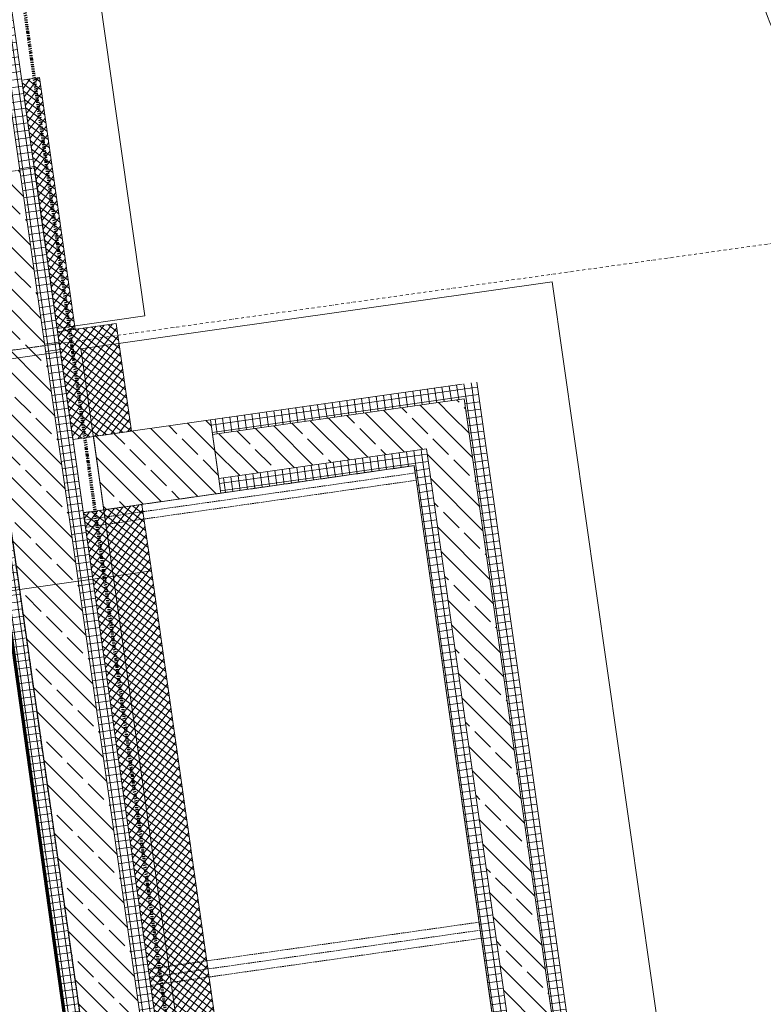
# Model space of a CAD drawing. Header units: millimetres. Extents: x 1523 to 73943, y -91729 to 10268.
# Tile 19 of 39: x 60526 to 63042, y -60373 to -57042. Entities that reach past the tile are written whole.
import ezdxf

# ---------------------------------------------------------------- set-up
doc = ezdxf.new("R2010")
doc.units = ezdxf.units.MM
for name, pattern in [('_Projekt 07 -  _  -  _  -  _  -', [7.5, 3.5, -2, 0, -2]), ('CAx_nichtHalbton', [20001.0584, 10000, -0.5292, 10000, -0.5292]), ('IMPORT-STRICHPUNKT _7_', [20, 10, -5, 0, -5]), ('IMPORT-VERDECKT _8_', [7.5, 5, -2.5]), ('Rasterlinie', [22.225, 12.7, -3.175, 3.175, -3.175])]:
    doc.linetypes.add(name, pattern=pattern)
for name, color, linetype, lineweight, true_color in [('10 A--Wand außen _ Verbau _modelliert_ _aktuell_', 7, 'Continuous', 13, 0x656565), ('10 VSI--Wärmeschutz _veritkal_', 7, 'Continuous', 13, 0x656565), ('20 A--Bodenplatte', 7, 'Continuous', 13, 0x656565), ('30 A--Träger _ Dachkonstruktion', 7, 'IMPORT-VERDECKT _8_', 13, 0x656565), ('30 A--Träger _ Dachkonstruktion _Gitterrost_', 7, 'IMPORT-VERDECKT _8_', 13, 0x656565), ('90 A--Achsraster _1_50_', 7, 'IMPORT-STRICHPUNKT _7_', 13, 0x656565), ('Neubau_10 A--Wand außen _ Luft-_Lichtschacht', 7, 'Continuous', 13, 0x656565), ('Neubau_10 A--Wand außen _tragend_', 7, 'Continuous', 13, 0x656565), ('Neubau_10 VSI--Wärmeschutz _veritkal_', 7, 'Continuous', 13, 0x656565), ('Neubau_20 A--Bodenplatte', 7, 'Continuous', 13, 0x656565), ('Neubau_20 A--Gründungsbelag', 7, 'Continuous', 13, 0x656565), ('Xref_706_5_--_ÜP_-1_000_16_Übersichtsplan UG_IFC 2025_01_13_dwg', 7, 'Continuous', 13, 0x767676), ('XX', 7, 'Continuous', 18, 0x804040)]:
    doc.layers.add(name, color=color, linetype=linetype, lineweight=lineweight, true_color=true_color)
doc.layers.add('S-GRID-____-OTLN', color=7, linetype='Continuous', lineweight=9)
pattern_1 = [(184.436, (0, 0), (-1.933637, 24.925109), []), (274.436, (0, 0), (24.925109, 1.933637), [])]
pattern_2 = [(221.336, (0, 0), (-99.07104, 112.6274), []), (221.336, (33.02, -37.54), (-99.07104, 112.6274), []), (221.336, (66.05, -75.08), (-99.07104, 112.6274), [75, -25])]
pattern_3 = [(274.436, (0, 0), (24.925109, 1.933637), []), (4.436, (0, 0), (-1.933637, 24.925109), [])]
pattern_4 = [(229.436, (0, 0), (-15.193601, 13.0059405), []), (319.436, (0, 0), (13.0059405, 15.193601), [])]

# ---------------------------------------------------------------- blocks, each defined once
blk = doc.blocks.new('Xref_706_5_--_ÜP_-1_000_11_Übersichtsplan UG_IFC 2024_09_30_dwg_Standard-Rastermarker_11-41960564-SuD_-1UG gesamt Plot  - Blatt 9')
at = {"layer": '90 A--Achsraster _1_50_', "color": 9, "true_color": 0xcbcbcb}
blk.add_line((0, 0), (22000, 0), dxfattribs=at)
blk = doc.blocks.new('Xref_706_5_--_ÜP_-1_000_11_Übersichtsplan UG_IFC 2024_09_30_dwg_Standard-Rastermarker_21-41960575-SuD_-1UG gesamt Plot  - Blatt 9')
at = {"layer": '90 A--Achsraster _1_50_', "color": 9, "true_color": 0xcbcbcb}
blk.add_line((0, 0), (40524.6, 0), dxfattribs=at)
blk = doc.blocks.new('Xref_706_5_--_ÜP_-1_000_16_Übersichtsplan UG_IFC 2025_01_13_dwg-35469238-SuD_-1UG gesamt Plot  - Blatt 9')
at = {"layer": '10 VSI--Wärmeschutz _veritkal_', "true_color": 0xcbcbcb}
h = blk.add_hatch(dxfattribs=at)
h.set_pattern_fill('FP_22', color=9, style=0, pattern_type=2)
h.set_pattern_definition(pattern_4)
h.paths.add_polyline_path([(63405.1, 6858.1), (59220.3, 6533.5), (59235.8, 6334.1), (63420.2, 6658.7)])
h.paths.add_polyline_path([(63948.6, 6699.7), (63933.2, 6899.1), (63405.1, 6858.1), (63420.3, 6658.7), (63918.7, 6697.4)])
h = blk.add_hatch(dxfattribs=at)
h.set_pattern_fill('FP_22', color=9, style=0, pattern_type=2)
h.set_pattern_definition(pattern_4)
h.paths.add_polyline_path([(58986.5, 6314.7), (58971.1, 6514.1), (58603.7, 6485.6), (58619.1, 6286.2), (58969.7, 6313.4)])
at = {"layer": 'Neubau_10 A--Wand außen _ Luft-_Lichtschacht', "true_color": 0xcbcbcb}
h = blk.add_hatch(dxfattribs=at)
h.set_pattern_fill('FP_12', color=9, style=0, pattern_type=2)
h.set_pattern_definition(pattern_1)
h.paths.add_polyline_path([(65613.4, 8162.9), (65609.6, 8212.7), (58929.6, 7694.5), (58933.5, 7644.6), (65606.3, 8162.3)])
h = blk.add_hatch(dxfattribs=at)
h.set_pattern_fill('FP_4', color=9, style=0, pattern_type=2)
h.set_pattern_definition(pattern_2)
h.paths.add_polyline_path([(65475.5, 8001.7), (65463.9, 8151.3), (59083.1, 7656.2), (59094.7, 7506.7), (65454.2, 8000.1)])
h = blk.add_hatch(dxfattribs=at)
h.set_pattern_fill('FP_12', color=9, style=0, pattern_type=2)
h.set_pattern_definition(pattern_1)
h.paths.add_polyline_path([(65429.5, 7948), (65425.6, 7997.8), (59144.5, 7510.5), (59148.4, 7460.7), (65422.4, 7947.4)])
h = blk.add_hatch(dxfattribs=at)
h.set_pattern_fill('FP_12', color=9, style=0, pattern_type=2)
h.set_pattern_definition(pattern_1)
h.paths.add_polyline_path([(58933.5, 7644.6), (58929.6, 7694.5), (58879.8, 7690.6), (58926.8, 7650.4)])
h = blk.add_hatch(dxfattribs=at)
h.set_pattern_fill('FP_12', color=9, style=0, pattern_type=2)
h.set_pattern_definition(pattern_1)
h.paths.add_polyline_path([(58933.5, 7644.6), (58879.8, 7690.6), (58883.7, 7640.8), (58926.4, 7644.1)])
h = blk.add_hatch(dxfattribs=at)
h.set_pattern_fill('FP_18', color=9, style=0, pattern_type=2)
h.set_pattern_definition(pattern_3)
h.paths.add_polyline_path([(59000, 6787.2), (58933.5, 7644.6), (58883.7, 7640.8), (58950.2, 6783.3)])
h = blk.add_hatch(dxfattribs=at)
h.set_pattern_fill('FP_4', color=9, style=0, pattern_type=2)
h.set_pattern_definition(pattern_2)
h.paths.add_polyline_path([(59094.7, 7506.7), (59083.1, 7656.2), (58933.5, 7644.6), (59085.7, 7514.3)])
h = blk.add_hatch(dxfattribs=at)
h.set_pattern_fill('FP_4', color=9, style=0, pattern_type=2)
h.set_pattern_definition(pattern_2)
h.paths.add_polyline_path([(59094.7, 7506.7), (58933.5, 7644.6), (58945.1, 7495.1), (59073.4, 7505)])
h = blk.add_hatch(dxfattribs=at)
h.set_pattern_fill('FP_4', color=9, style=0, pattern_type=2)
h.set_pattern_definition(pattern_2)
h.paths.add_polyline_path([(59149.6, 6798.8), (59094.7, 7506.7), (58945.1, 7495.1), (59000, 6787.2), (59098.7, 6794.8)])
h = blk.add_hatch(dxfattribs=at)
h.set_pattern_fill('FP_12', color=9, style=0, pattern_type=2)
h.set_pattern_definition(pattern_1)
h.paths.add_polyline_path([(59148.4, 7460.7), (59144.5, 7510.5), (59094.7, 7506.7), (59141.7, 7466.4)])
h = blk.add_hatch(dxfattribs=at)
h.set_pattern_fill('FP_12', color=9, style=0, pattern_type=2)
h.set_pattern_definition(pattern_1)
h.paths.add_polyline_path([(59148.4, 7460.7), (59094.7, 7506.7), (59098.5, 7456.8), (59141.3, 7460.1)])
h = blk.add_hatch(dxfattribs=at)
h.set_pattern_fill('FP_18', color=9, style=0, pattern_type=2)
h.set_pattern_definition(pattern_3)
h.paths.add_polyline_path([(59199.4, 6802.6), (59148.4, 7460.7), (59098.5, 7456.8), (59149.6, 6798.8)])
h = blk.add_hatch(dxfattribs=at)
h.set_pattern_fill('FP_4', color=9, style=0, pattern_type=2)
h.set_pattern_definition(pattern_2)
h.paths.add_polyline_path([(59230.4, 6403.8), (59199.4, 6802.6), (58950.2, 6783.3), (58981.1, 6384.5), (59211.9, 6402.4)])
at = {"layer": 'Neubau_10 A--Wand außen _tragend_', "true_color": 0xcbcbcb}
h = blk.add_hatch(dxfattribs=at)
h.set_pattern_fill('FP_12', color=9, style=0, pattern_type=2)
h.set_pattern_definition(pattern_1)
h.paths.add_polyline_path([(63424, 6608.9), (63420.2, 6658.7), (58061.3, 6243), (58065.2, 6193.1), (63417, 6608.3)])
h = blk.add_hatch(dxfattribs=at)
h.set_pattern_fill('FP_4', color=9, style=0, pattern_type=2)
h.set_pattern_definition(pattern_2)
h.paths.add_polyline_path([(63439.1, 6409.4), (63424, 6608.9), (58065.2, 6193.1), (58080.7, 5993.7), (61749.4, 6278.3), (63411.1, 6407.3)])
h = blk.add_hatch(dxfattribs=at)
h.set_pattern_fill('FP_12', color=9, style=0, pattern_type=2)
h.set_pattern_definition(pattern_1)
h.paths.add_polyline_path([(63442.9, 6359.6), (63439.1, 6409.4), (59027.4, 6067.2), (59031.2, 6017.3), (63435.9, 6359)])
at = {"layer": 'Neubau_10 A--Wand außen _tragend_', "true_color": 0xededed}
blk.add_hatch(color=7, dxfattribs=at).paths.add_polyline_path([(60099.9, 6401.1), (60099.9, 6401.1), (59461.8, 6351.6)])
at = {"layer": 'Neubau_10 A--Wand außen _tragend_', "true_color": 0xcbcbcb}
h = blk.add_hatch(dxfattribs=at)
h.set_pattern_fill('FP_12', color=9, style=0, pattern_type=2)
h.set_pattern_definition(pattern_1)
h.paths.add_polyline_path([(58065.2, 6193.1), (58061.3, 6243), (55826, 6069.5), (55829.9, 6019.7), (58058.1, 6192.6)])
at = {"layer": 'Neubau_10 VSI--Wärmeschutz _veritkal_', "true_color": 0xcbcbcb}
h = blk.add_hatch(dxfattribs=at)
h.set_pattern_fill('FP_23', color=9, style=0, pattern_type=2)
h.set_pattern_definition([(49.436, (0, 0), (-15.193601, 13.0059405), []), (139.436, (0, 0), (13.0059405, 15.193601), [])])
h.paths.add_polyline_path([(58619.1, 6286.2), (58614.5, 6346.1), (57757.1, 6279.5), (57761.7, 6219.7), (58590.8, 6284)])
at = {"layer": '10 A--Wand außen _ Verbau _modelliert_ _aktuell_', "color": 9, "true_color": 0xcbcbcb}
blk.add_arc((57581.8, 9183), 450, 269.0201, 359.0201, dxfattribs=at)
at = {"layer": '10 VSI--Wärmeschutz _veritkal_', "color": 9, "true_color": 0xcbcbcb, "flags": 128}
blk.add_lwpolyline([(63948.6, 6699.7), (61057.1, 6475.4), (59461.8, 6351.6), (59235.8, 6334.1), (59220.3, 6533.5), (59446.4, 6551), (61041.6, 6674.8), (61714.6, 6727), (63110.4, 6835.3), (63933.2, 6899.1), (63948.6, 6699.7)], dxfattribs=at)
blk.add_lwpolyline([(58619.1, 6286.2), (58986.5, 6314.7), (58971.1, 6514.1), (58603.7, 6485.6)], close=True, dxfattribs=at)
at = {"layer": '20 A--Bodenplatte', "color": 9, "true_color": 0xcbcbcb, "flags": 128}
blk.add_lwpolyline([(66065.3, 6863.9), (58687.4, 6291.5), (58726.1, 5793), (66103.9, 6365.4)], close=True, dxfattribs=at)
at = {"layer": '30 A--Träger _ Dachkonstruktion', "color": 9, "true_color": 0xcbcbcb, "flags": 128}
blk.add_lwpolyline([(59594, -6033.7), (58659.5, 6289.4), (58061.3, 6244.1), (58976.8, -5829.8)], dxfattribs=at)
at = {"layer": '30 A--Träger _ Dachkonstruktion _Gitterrost_', "color": 9, "true_color": 0xcbcbcb}
for p, q in [((60731.1, 7583.5), (60818.5, 6456.8)), ((59173.3, 7462.6), (59260.7, 6336))]:
    blk.add_line(p, q, dxfattribs=at)
at = {"layer": '30 A--Träger _ Dachkonstruktion _Gitterrost_', "color": 9, "true_color": 0xcbcbcb, "flags": 128}
for points in [[(60845.9, 6459), (60758.5, 7585.6), (60703.7, 7581.4), (60791.1, 6454.7)], [(59285.6, 6337.9), (59198.2, 7464.6), (59148.4, 7460.7), (59235.8, 6334.1)]]:
    blk.add_lwpolyline(points, close=True, dxfattribs=at)
at = {"layer": 'Neubau_10 A--Wand außen _ Luft-_Lichtschacht', "color": 9, "true_color": 0xcbcbcb}
blk.add_line((65659.4, 8216.6), (58879.8, 7690.6), dxfattribs=at)
at = {"layer": 'Neubau_10 A--Wand außen _ Luft-_Lichtschacht', "color": 9, "true_color": 0xcbcbcb, "flags": 128}
blk.add_lwpolyline([(59148.4, 7460.7), (65429.5, 7948), (65480.6, 7289.9), (65729.8, 7309.3), (65760.7, 6910.5), (65511.5, 6891.1), (65480.6, 7289.9), (65530.4, 7293.8), (65680, 7305.4), (65613.4, 8162.9), (58933.5, 7644.6), (59000, 6787.2), (59149.6, 6798.8), (59199.4, 6802.6)], close=True, dxfattribs=at)
for points in [[(65530.4, 7293.8), (65475.5, 8001.7), (59094.7, 7506.7), (59149.6, 6798.8)], [(58883.7, 7640.8), (58950.2, 6783.3), (58981.1, 6384.5), (59230.4, 6403.8), (59199.4, 6802.6), (58950.2, 6783.3)]]:
    blk.add_lwpolyline(points, dxfattribs=at)
at = {"layer": 'Neubau_10 A--Wand außen _tragend_', "color": 9, "true_color": 0xcbcbcb, "flags": 128}
for points in [[(63918.7, 6697.4), (61057.1, 6475.4), (59461.8, 6351.6), (59465.7, 6301.8), (59481.2, 6102.4), (59485, 6052.5), (61080.3, 6176.3)], [(63424, 6608.9), (58065.2, 6193.1), (55829.9, 6019.7), (55849.2, 5770.4), (56199.7, 5797.6)], [(59446.4, 6551), (59461.8, 6351.6), (58061.3, 6243), (55826, 6069.5)], [(63439.1, 6409.4), (59027.4, 6067.2), (59031.2, 6017.3), (59485, 6052.5)]]:
    blk.add_lwpolyline(points, dxfattribs=at)
at = {"layer": 'Neubau_10 VSI--Wärmeschutz _veritkal_', "color": 9, "true_color": 0xcbcbcb, "flags": 128}
blk.add_lwpolyline([(58614.5, 6346.1), (57757.1, 6279.5), (57761.7, 6219.7), (58619.1, 6286.2)], close=True, dxfattribs=at)
at = {"layer": 'Neubau_20 A--Bodenplatte', "color": 9, "true_color": 0xcbcbcb, "flags": 128}
blk.add_lwpolyline([(58557.5, 7966.5), (58682, 6361.3), (66059.8, 6933.7), (65935.3, 8538.9)], close=True, dxfattribs=at)
blk.add_lwpolyline([(51928.5, 6068.1), (52941.4, 6146.6), (52964.6, 5847.5), (55995.5, 6082.7), (55972.3, 6381.8), (58584.5, 6584.4), (58607.7, 6285.3), (66145, 6870.1), (66121.8, 7169.2), (67680.4, 7290.1), (67024.3, -2957.8), (67124, -2964.2), (66963.2, -5474.9), (66894.2, -6552.8), (66839.2, -7411.6), (65739.6, -24585.2), (65684.6, -25444), (64957.9, -36793.8)], dxfattribs=at)
at = {"layer": 'Neubau_20 A--Gründungsbelag', "color": 9, "true_color": 0xcbcbcb, "flags": 128}
for points in [[(62255.9, 7160.2), (61777.7, 6601.5), (59230.4, 6403.8), (59148.4, 7460.7), (61825.3, 7668.4)], [(65346.5, -19770), (66248.4, -5684.6), (58683.3, -6258.2), (58652.7, -5854.4), (66274.5, -5276.4), (66444.6, -2620.1), (66793.9, -2642.5), (66825.9, -2143.5), (67075.4, -2159.5), (67177.6, -562.7), (66928.1, -546.8), (66950.5, -197.5), (66601.2, -175.1), (67037.4, 6638.5), (59031.2, 6017.3), (59394.8, 1222), (58093.5, 1123.3), (58062.9, 1527.2), (58960.3, 1595.2), (58627.4, 5986), (56349.2, 5809.2)]]:
    blk.add_lwpolyline(points, dxfattribs=at)
at = {"extrusion": (0, 0, -1), "zscale": -0.9999999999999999, "rotation": 265.6637164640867}
blk.add_blockref('Xref_706_5_--_ÜP_-1_000_11_Übersichtsplan UG_IFC 2024_09_30_dwg_Standard-Rastermarker_11-41960564-SuD_-1UG gesamt Plot  - Blatt 9', (-58134.6, 13211.8), dxfattribs=at)
at = {"rotation": 184.4362835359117}
blk.add_blockref('Xref_706_5_--_ÜP_-1_000_11_Übersichtsplan UG_IFC 2024_09_30_dwg_Standard-Rastermarker_21-41960575-SuD_-1UG gesamt Plot  - Blatt 9', (88057.9, 8319.4), dxfattribs=at)

msp = doc.modelspace()

# ---------------------------------------------------------------- linework, layer by layer
at = {"layer": 'S-GRID-____-OTLN', "linetype": 'Rasterlinie', "lineweight": 25}
msp.add_line((64644.076, -87902.79), (58672.753, -45946.09), dxfattribs=at)
at = {"layer": 'XX', "color": 4, "linetype": '_Projekt 07 -  _  -  _  -  _  -', "lineweight": 70, "true_color": 0x00ffff}
msp.add_line((61916.394, -66776.236), (59168.789, -47226.012), dxfattribs=at)
at = {"layer": 'XX', "color": 7, "linetype": 'CAx_nichtHalbton', "lineweight": 70, "true_color": 0xffffff}
msp.add_line((60412.638, -58526.021), (61529.968, -66476.236), dxfattribs=at)

# ---------------------------------------------------------------- block references
at = {"layer": 'Xref_706_5_--_ÜP_-1_000_16_Übersichtsplan UG_IFC 2025_01_13_dwg', "color": 9, "true_color": 0xcbcbcb, "rotation": 273.6637164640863}
msp.add_blockref('Xref_706_5_--_ÜP_-1_000_16_Übersichtsplan UG_IFC 2025_01_13_dwg-35469238-SuD_-1UG gesamt Plot  - Blatt 9', (50635.521, 0), dxfattribs=at)

doc.saveas('drawing.dxf')
